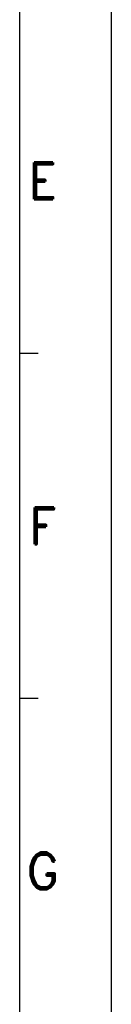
# Model space of a CAD drawing. Header units: inches. Extents: x 2700 to 4592, y -840 to -133.
# Tile 45 of 50: x 4577 to 4592, y -649 to -489. Entities that reach past the tile are written whole.
import ezdxf
from ezdxf.enums import TextEntityAlignment as Align

# ---------------------------------------------------------------- set-up
doc = ezdxf.new("R2010")
doc.units = ezdxf.units.IN
doc.header["$LTSCALE"] = 1.21
doc.header["$MEASUREMENT"] = 0
doc.layers.get('0').update_dxf_attribs({"linetype": 'CONTINUOUS'})
doc.layers.add('PAPER', color=7, linetype='CONTINUOUS')
doc.styles.add('ARIAL', font='arial.ttf')
doc.styles.add('ROMAND', font='romand')

# ---------------------------------------------------------------- blocks, each defined once
blk = doc.blocks.new('A1')
at = {"layer": 'PAPER', "color": 4}
blk.add_line((841, 0), (841, 594), dxfattribs=at)
at = {"layer": 'PAPER', "color": 3}
blk.add_line((826, 15), (826, 579), dxfattribs=at)
at = {"layer": 'PAPER', "color": 2}
for p, q in [((826, 297), (829, 297)), ((826, 240.6), (829, 240.6))]:
    blk.add_line(p, q, dxfattribs=at)
at = {"style": 'ARIAL'}
for tag, p, height in [('TITLE', (754.05, 50.95), 8), ('V', (597.3, 37.23), 2.5), ('XXXXXXXXXX', (740.68, 27.01), 6), ('00', (812.75, 22.3), 6), ('ADP-XX', (640.78, 17), 3), ('2________2', (733.31, 17.17), 3), ("XX/XX'XX", (787.08, 17.17), 3), ('--', (579.59, 17.41), 3), ('mm', (606.88, 17.02), 3)]:
    blk.add_attdef(tag, p, '', height=height, dxfattribs=at)
at = {"layer": 'PAPER', "color": 1, "style": 'ROMAND'}
for s, p in [('E', (829.78, 325.17)), ('F', (829.78, 268.77)), ('G', (829.78, 212.37))]:
    blk.add_text(s, height=6, dxfattribs=at).set_placement(p, align=Align.MIDDLE)

msp = doc.modelspace()

# ---------------------------------------------------------------- block references
msp.add_blockref('A1', (3751.35, -840.05))

doc.saveas('drawing.dxf')
